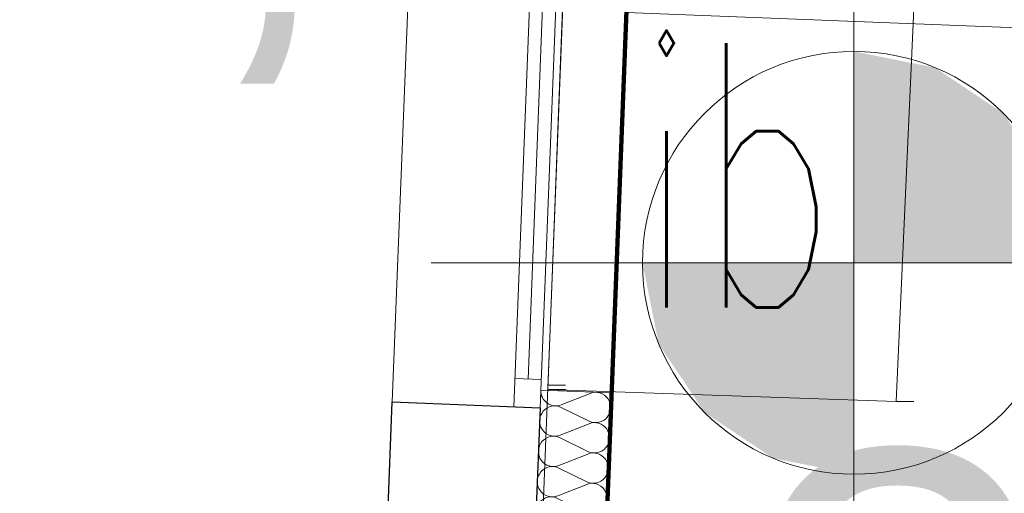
# Model space of a CAD drawing. Extents: x -134780 to 5540120, y 74663 to 5964901.
# Tile 66 of 84: x 5539591.7 to 5539594.5, y 5961350.45 to 5961351.8. Entities that reach past the tile are written whole.
import ezdxf
from ezdxf import colors
from ezdxf.entities.mleader import LeaderData, LeaderLine
from ezdxf.math import Vec2, Vec3

# ---------------------------------------------------------------- set-up
doc = ezdxf.new("R2010")
doc.units = 0
doc.header["$MEASUREMENT"] = 0
doc.set_wipeout_variables(frame=1)
for name, color, linetype, lineweight in [('#opisy', 7, 'Continuous', 0), ('0_Nr_Pióra__7', 7, 'Continuous', 13), ('312_budynek_ewidencyjny_Nr_Pióra__7', 7, 'Continuous', 13), ('Arch schody_Nr_Pióra__21', 7, 'Continuous', 9), ('Arch wyburzenia_Nr_Pióra__46', 5, 'Continuous', 13), ('arch wypelnienia_Nr_Pióra__118', 7, 'Continuous', 211), ('INWENT RZĘDNE_Nr_Pióra__21', 7, 'Continuous', 9), ('INWENT.ŚCIANY_Nr_Pióra__1', 7, 'Continuous', 25), ('mapa', 7, 'Continuous', 13), ('swietlik_Nr_Pióra__7', 7, 'Continuous', 13), ('zasuwa_lub_zawor_Nr_Pióra__7', 7, 'Continuous', 13)]:
    doc.layers.add(name, color=color, linetype=linetype, lineweight=lineweight)
doc.layers.add('Arch ocieplenie', color=7, linetype='Continuous')
doc.layers.add('INWENT RZĘDNE', color=7, linetype='Continuous')
for name, color, linetype, lineweight, true_color in [('Arch ocieplenie_Nr_Pióra__22', 7, 'Continuous', 9, 0x7f7f7f), ('Arch okna_Nr_Pióra__4', 7, 'Continuous', 9, 0x029e21), ('arch wypelnienia_Nr_Pióra__17', 7, 'Continuous', 15, 0xdcd705)]:
    doc.layers.add(name, color=color, linetype=linetype, lineweight=lineweight, true_color=true_color)
doc.styles.add('GENERATED_STYLE_1', font='txt')
doc.styles.add('GENERATED_STYLE_7', font='Simplex.shx', dxfattribs={"bigfont": 'BIGFONT.SHX'})
doc.styles.get("Standard").update_dxf_attribs({"font": 'txt', "bigfont": 'BIGFONT.SHX'})

# ---------------------------------------------------------------- blocks, each defined once
blk = doc.blocks.new('Koty wysokościowe_23', base_point=(-119908.4579415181, 122951.6273503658))
at = {"layer": 'INWENT RZĘDNE_Nr_Pióra__21', "insert": (-120086.908046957, 123774.1994366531), "char_height": 1200, "attachment_point": 7, "style": 'GENERATED_STYLE_1'}
blk.add_mtext('{86,03}', dxfattribs=at)
blk = doc.blocks.new('Koty wysokościowe_8', base_point=(-119766.5278844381, 125732.9419502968))
at = {"layer": 'INWENT RZĘDNE_Nr_Pióra__21', "linetype": 'Continuous'}
for points in [[(-119766.5278844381, 125732.9419502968), (-119166.5278844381, 125732.9419502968), (-119212.2001649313, 125962.5520097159), (-119342.2638157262, 126157.2060190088), (-119536.917825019, 126287.2696698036), (-119766.5278844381, 126332.9419502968)], [(-119766.5278844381, 125732.9419502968), (-120366.5278844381, 125732.9419502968), (-120320.8556039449, 125503.3318908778), (-120190.79195315, 125308.6778815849), (-119996.1379438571, 125178.61423079), (-119766.5278844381, 125132.9419502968)]]:
    blk.add_hatch(color=256, dxfattribs=at).paths.add_polyline_path(points, flags=0)
for p, q in [((-119766.5278844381, 124532.9419502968), (-119766.5278844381, 126932.9419502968)), ((-120966.5278844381, 125732.9419502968), (-118566.5278844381, 125732.9419502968))]:
    blk.add_line(p, q, dxfattribs=at)
blk.add_circle((-119766.5278844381, 125732.9419502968), 600.0000000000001, dxfattribs=at)
blk = doc.blocks.new('Izolacja cieplna 14_1', base_point=(-120655.0997417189, 125371.6724923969))
at = {"layer": 'Arch ocieplenie_Nr_Pióra__22', "linetype": 'Continuous'}
for p, q in [((-120514.9446761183, 125362.5731342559), (-120597.0880579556, 125329.917064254)), ((-120597.3707004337, 125322.6861275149), (-120518.0269683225, 125283.7178253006)), ((-120518.3096835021, 125276.4850286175), (-120600.4530653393, 125243.8289586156)), ((-120600.7357078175, 125236.5980218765), (-120521.3919757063, 125197.6297196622)), ((-120521.6746908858, 125190.3969229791), (-120603.8180727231, 125157.7408529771)), ((-120604.1007152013, 125150.5099162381), (-120524.7569830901, 125111.5416140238)), ((-120525.0396982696, 125104.3088173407), (-120607.1830801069, 125071.6527473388)), ((-120607.4657225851, 125064.4218105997), (-120528.1219904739, 125025.4535083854)), ((-120528.4047056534, 125018.2207117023), (-120610.5480874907, 124985.5646417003)), ((-120610.8307299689, 124978.3337049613), (-120531.4869978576, 124939.365402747)), ((-120531.7697130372, 124932.1326060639), (-120613.9130948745, 124899.4765360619)), ((-120614.1957373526, 124892.2455993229), (-120534.8520052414, 124853.2772971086)), ((-120535.134720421, 124846.0445004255), (-120617.2781022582, 124813.3884304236)), ((-120617.5607447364, 124806.1574936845), (-120538.2170126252, 124767.1891914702)), ((-120538.4997278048, 124759.9563947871), (-120620.643109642, 124727.3003247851)), ((-120620.9257521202, 124720.0693880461), (-120541.582020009, 124681.1010858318)), ((-120541.8647351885, 124673.8682891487), (-120624.0081170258, 124641.2122191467)), ((-120624.290759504, 124633.9812824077), (-120544.9470273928, 124595.0129801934)), ((-120545.2297425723, 124587.7801835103), (-120627.3731244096, 124555.1241135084)), ((-120627.6557668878, 124547.8931767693), (-120548.3120347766, 124508.924874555)), ((-120548.5947499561, 124501.6920778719), (-120630.7381317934, 124469.0360078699)), ((-120631.0207742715, 124461.8050711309), (-120551.6770421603, 124422.8367689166)), ((-120551.9597573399, 124415.6039722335), (-120634.1031391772, 124382.9479022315)), ((-120634.3857816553, 124375.7169654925), (-120555.0420495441, 124336.7486632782)), ((-120555.3247647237, 124329.5158665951), (-120637.4681465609, 124296.8597965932)), ((-120637.7507890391, 124289.6288598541), (-120558.4070569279, 124250.6605576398)), ((-120558.6897721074, 124243.4277609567), (-120640.8331539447, 124210.7716909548)), ((-120641.1157964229, 124203.5407542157), (-120561.7720643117, 124164.5724520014)), ((-120562.0547794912, 124157.3396553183), (-120644.1981613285, 124124.6835853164)), ((-120644.4808038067, 124117.4526485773), (-120565.1370716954, 124078.484346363)), ((-120565.419786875, 124071.2515496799), (-120647.5631687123, 124038.595479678)), ((-120647.8458111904, 124031.3645429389), (-120568.5020790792, 123992.3962407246)), ((-120568.7847942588, 123985.1634440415), (-120650.9281760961, 123952.5073740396)), ((-120651.2108185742, 123945.2764373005), (-120571.867086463, 123906.3081350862)), ((-120572.1498016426, 123899.0753384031), (-120654.2931834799, 123866.4192684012)), ((-120654.575825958, 123859.1883316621), (-120575.2320938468, 123820.2200294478)), ((-120575.5148090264, 123812.9872327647), (-120657.6581908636, 123780.3311627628)), ((-120657.9408333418, 123773.1002260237), (-120578.5971012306, 123734.1319238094)), ((-120578.8798164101, 123726.8991271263), (-120661.0231982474, 123694.2430571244)), ((-120661.3058407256, 123687.0121203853), (-120581.9621086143, 123648.043818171)), ((-120582.2448237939, 123640.8110214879), (-120664.3882056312, 123608.1549514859)), ((-120664.6708481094, 123600.9240147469), (-120585.3271159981, 123561.9557125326)), ((-120585.6098311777, 123554.7229158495), (-120667.753213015, 123522.0668458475)), ((-120668.0358554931, 123514.8359091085), (-120588.6921233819, 123475.8676068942)), ((-120588.9748385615, 123468.6348102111), (-120671.1182203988, 123435.9787402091)), ((-120671.4008628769, 123428.7478034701), (-120592.0571307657, 123389.7795012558)), ((-120592.3398459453, 123382.5467045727), (-120674.4832277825, 123349.8906345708)), ((-120674.7658702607, 123342.6596978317), (-120595.4221381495, 123303.6913956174)), ((-120595.7048533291, 123296.4585989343), (-120677.8482351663, 123263.8025289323)), ((-120678.1308776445, 123256.5715921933), (-120598.7871455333, 123217.603289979)), ((-120599.0698607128, 123210.3704932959), (-120681.2132425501, 123177.7144232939)), ((-120681.4958850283, 123170.4834865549), (-120602.152152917, 123131.5151843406))]:
    blk.add_line(p, q, dxfattribs=at)
for centre, start_param, end_param in [((-120612.5975088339, 125370.0111673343), 4.71238898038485, 6.695978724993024), ((-120499.4352111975, 125322.4789821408), 5.870391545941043, 9.837571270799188), ((-120615.962426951, 125283.9249371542), 2.728799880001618, 6.695979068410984), ((-120502.8002185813, 125236.3908765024), 5.870391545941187, 9.837571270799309), ((-120619.3274343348, 125197.8368315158), 2.728799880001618, 6.695979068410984), ((-120506.1652259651, 125150.302770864), 5.87039154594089, 9.837571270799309), ((-120622.6924417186, 125111.7487258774), 2.728799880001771, 6.695979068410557), ((-120509.5302333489, 125064.2146652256), 5.870391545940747, 9.837571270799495), ((-120626.0574491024, 125025.660620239), 2.728799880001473, 6.695979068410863), ((-120512.8952407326, 124978.1265595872), 5.870391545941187, 9.837571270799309), ((-120629.4224564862, 124939.5725146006), 2.728799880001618, 6.695979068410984), ((-120516.2602481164, 124892.0384539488), 5.87039154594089, 9.837571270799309), ((-120632.7874638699, 124853.4844089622), 2.728799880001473, 6.695979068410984), ((-120519.6252555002, 124805.9503483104), 5.870391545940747, 9.837571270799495), ((-120636.1524712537, 124767.3963033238), 2.728799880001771, 6.695979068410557), ((-120522.990262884, 124719.862242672), 5.87039154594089, 9.837571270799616), ((-120639.5174786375, 124681.3081976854), 2.728799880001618, 6.695979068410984), ((-120526.3552702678, 124633.7741370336), 5.870391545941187, 9.837571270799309), ((-120642.8824860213, 124595.220092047), 2.728799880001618, 6.695979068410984), ((-120529.7202776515, 124547.6860313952), 5.870391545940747, 9.837571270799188), ((-120646.2474934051, 124509.1319864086), 2.728799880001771, 6.695979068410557), ((-120533.0852850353, 124461.5979257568), 5.870391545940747, 9.837571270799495), ((-120649.6125007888, 124423.0438807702), 2.728799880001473, 6.695979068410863), ((-120536.4502924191, 124375.5098201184), 5.870391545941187, 9.837571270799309), ((-120652.9775081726, 124336.9557751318), 2.728799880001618, 6.695979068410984), ((-120539.8152998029, 124289.42171448), 5.870391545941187, 9.837571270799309), ((-120656.3425155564, 124250.8676694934), 2.728799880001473, 6.695979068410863), ((-120543.1803071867, 124203.3336088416), 5.870391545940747, 9.837571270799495), ((-120659.7075229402, 124164.779563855), 2.728799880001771, 6.695979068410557), ((-120546.5453145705, 124117.2455032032), 5.87039154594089, 9.837571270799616), ((-120663.072530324, 124078.6914582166), 2.728799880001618, 6.695979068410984), ((-120549.9103219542, 124031.1573975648), 5.870391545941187, 9.837571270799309), ((-120666.4375377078, 123992.6033525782), 2.728799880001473, 6.695979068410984), ((-120553.275329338, 123945.0692919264), 5.870391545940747, 9.837571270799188), ((-120669.8025450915, 123906.5152469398), 2.728799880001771, 6.695979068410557), ((-120556.6403367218, 123858.981186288), 5.87039154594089, 9.837571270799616), ((-120673.1675524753, 123820.4271413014), 2.728799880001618, 6.695979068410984), ((-120560.0053441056, 123772.8930806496), 5.870391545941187, 9.837571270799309), ((-120676.5325598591, 123734.339035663), 2.728799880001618, 6.695979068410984), ((-120563.3703514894, 123686.8049750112), 5.870391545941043, 9.837571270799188), ((-120679.8975672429, 123648.2509300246), 2.728799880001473, 6.695979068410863), ((-120566.7353588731, 123600.7168693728), 5.870391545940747, 9.837571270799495), ((-120683.2625746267, 123562.1628243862), 2.728799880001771, 6.695979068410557), ((-120570.1003662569, 123514.6287637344), 5.87039154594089, 9.837571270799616), ((-120686.6275820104, 123476.0747187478), 2.728799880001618, 6.695979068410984), ((-120573.4653736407, 123428.540658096), 5.870391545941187, 9.837571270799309), ((-120689.9925893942, 123389.9866131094), 2.728799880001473, 6.695979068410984), ((-120576.8303810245, 123342.4525524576), 5.870391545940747, 9.837571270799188), ((-120693.357596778, 123303.898507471), 2.728799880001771, 6.695979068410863), ((-120580.1953884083, 123256.3644468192), 5.87039154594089, 9.837571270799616), ((-120696.7226041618, 123217.8104018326), 2.728799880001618, 6.695979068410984), ((-120583.5603957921, 123170.2763411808), 5.870391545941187, 9.837571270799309), ((-120700.0876115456, 123131.7222961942), 2.728799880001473, 4.712388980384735)]:
    blk.add_ellipse(centre, major_axis=(-1.682467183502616, -43.04311881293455), ratio=0.9874339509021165, start_param=start_param, end_param=end_param, dxfattribs=at)
blk = doc.blocks.new('mapa')
at = {"layer": '0_Nr_Pióra__7', "color": 252, "linetype": 'Continuous'}
for p, q in [((5539593.202519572, 5961350.760292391), (5539593.252519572, 5961350.760292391)), ((5539593.202063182, 5961350.748616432), (5539593.252063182, 5961350.748616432)), ((5539594.191000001, 5961350.714), (5539594.240999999, 5961350.714))]:
    blk.add_line(p, q, dxfattribs=at)
at = {"layer": '312_budynek_ewidencyjny_Nr_Pióra__7', "color": 252, "linetype": 'Continuous'}
blk.add_line((5539593.31, 5961353.51), (5539592.23, 5961325.88), dxfattribs=at)
at = {"layer": 'Arch okna_Nr_Pióra__4', "color": 252, "linetype": 'Continuous'}
for p, q in [((5539592.851088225, 5961353.021213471), (5539592.760863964, 5961350.712976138)), ((5539593.195824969, 5961353.007738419), (5539593.105600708, 5961350.699501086)), ((5539593.27076774, 5961353.004809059), (5539593.18054348, 5961350.696571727)), ((5539593.230171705, 5961352.926334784), (5539593.146196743, 5961350.777975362)), ((5539593.108725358, 5961350.779440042), (5539593.183668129, 5961350.776510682))]:
    blk.add_line(p, q, dxfattribs=at)
at = {"layer": 'Arch schody_Nr_Pióra__21', "color": 252, "linetype": 'Continuous'}
blk.add_line((5539593.424526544, 5961351.817897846), (5539597.511405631, 5961351.658150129), dxfattribs=at)
at = {"layer": 'Arch wyburzenia_Nr_Pióra__46', "color": 252, "linetype": 'Continuous'}
for p, q in [((5539593.182496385, 5961350.746533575), (5539593.382343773, 5961350.73872195)), ((5539593.382343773, 5961350.73872195), (5539593.294853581, 5961348.500431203))]:
    blk.add_line(p, q, dxfattribs=at)
at = {"layer": 'arch wypelnienia_Nr_Pióra__118', "linetype": 'Continuous', "flags": 128}
blk.add_lwpolyline([(5539579.088503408, 5961327.108979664), (5539579.056085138, 5961326.279612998), (5539592.70566182, 5961325.746081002), (5539592.738079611, 5961326.575449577), (5539592.438309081, 5961326.587167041), (5539592.731244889, 5961334.081442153), (5539592.877268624, 5961337.808595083), (5539594.915375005, 5961337.728916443), (5539595.057323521, 5961341.359881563), (5539593.023003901, 5961341.435626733), (5539593.468662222, 5961352.947035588), (5539593.768433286, 5961352.935317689), (5539593.78718122, 5961353.414952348), (5539593.28756275, 5961353.434481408), (5539593.290535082, 5961353.510523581), (5539586.99, 5961353.68), (5539586.89, 5961350.36), (5539580.53, 5961350.62), (5539580.536283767, 5961350.808512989), (5539580.015547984, 5961350.825870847), (5539579.996800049, 5961350.346236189), (5539580.296571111, 5961350.334519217), (5539579.388274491, 5961327.097264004)], close=True, dxfattribs=at)
at = {"layer": 'arch wypelnienia_Nr_Pióra__17', "color": 253, "linetype": 'Continuous', "lineweight": 0}
blk.add_line((5539593.468662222, 5961352.947035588), (5539593.382343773, 5961350.73872195), dxfattribs=at)
at = {"layer": 'INWENT.ŚCIANY_Nr_Pióra__1', "color": 252, "linetype": 'Continuous'}
for p, q in [((5539592.735866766, 5961350.073464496), (5539592.760863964, 5961350.712976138)), ((5539592.760863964, 5961350.712976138), (5539593.18054348, 5961350.696571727)), ((5539593.18054348, 5961350.696571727), (5539593.149296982, 5961349.897182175))]:
    blk.add_line(p, q, dxfattribs=at)
at = {"layer": 'swietlik_Nr_Pióra__7', "color": 252, "linetype": 'Continuous', "flags": 128}
blk.add_lwpolyline([(5539594.244, 5961351.893), (5539594.191000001, 5961350.714), (5539593.202063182, 5961350.748616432), (5539593.248192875, 5961351.92876771)], close=True, dxfattribs=at)
at = {"layer": 'Arch ocieplenie', "color": 252, "linetype": 'Continuous', "lineweight": 9, "xscale": 0.001, "yscale": 0.001, "zscale": 0.001}
blk.add_blockref('Izolacja cieplna 14_1', (5539593.182494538, 5961350.746533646), dxfattribs=at)
at = {"layer": 'INWENT RZĘDNE', "color": 252, "xscale": 0.001, "yscale": 0.001, "zscale": 0.001}
for name, p in [('Koty wysokościowe_8', (5539594.071066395, 5961351.107803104)), ('Koty wysokościowe_23', (5539593.929136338, 5961348.326488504))]:
    blk.add_blockref(name, p, dxfattribs=at)
at = {"layer": 'arch wypelnienia_Nr_Pióra__17', "color": 253, "linetype": 'Continuous', "lineweight": 0, "insert": (5539585.401812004, 5961351.61603265), "char_height": 1.2, "attachment_point": 7, "style": 'GENERATED_STYLE_1'}
blk.add_mtext('{+0,30=86,05}', dxfattribs=at)
at = {"layer": 'swietlik_Nr_Pióra__7', "color": 252, "linetype": 'Continuous', "insert": (5539593.454285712, 5961351.731510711), "char_height": 0.75, "attachment_point": 1, "style": 'GENERATED_STYLE_7'}
blk.add_mtext('{\\W0.660000x;ib}', dxfattribs=at)

msp = doc.modelspace()

# ---------------------------------------------------------------- block references
at = {"layer": 'mapa', "color": 4, "lineweight": 40}
msp.add_blockref('mapa', (0, 0), dxfattribs=at)

# ---------------------------------------------------------------- next in the draw order: leaders
at = {"layer": '#opisy', "lineweight": 0}
ml = msp.add_multileader_mtext('Standard', dxfattribs=at)
ml.set_content('\\fArial|b0|i0|c238|p34;\\A1;G16 ', color=256)
ml.set_leader_properties()
ml.build(insert=Vec2(0, 0))
ml.multileader.update_dxf_attribs({"text_left_attachment_type": 5, "text_right_attachment_type": 5, "dogleg_length": 0.3599999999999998, "arrow_head_size": 0.18})
ctx = ml.context
ctx.base_point, ctx.char_height, ctx.arrow_head_size, ctx.landing_gap_size, ctx.plane_origin = Vec3(5539618.333294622, 5961353.104161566), 1.5, 0.18, 0.09, Vec3(5539618.670020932, 5961322.323026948)
ctx.left_attachment, ctx.right_attachment = 5, 5
notes = []
notes.append((ctx, [(0, (1, 1, 0), (5539617.973294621, 5961351.578661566), (1, 0), 0.3599999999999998, [(0, [(5539593.44872382, 5961349.235007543)], 0, [])])]))
ctx.mtext.insert, ctx.mtext.flow_direction = Vec3(5539618.423294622, 5961353.404161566), 5
for ctx, leaders in notes:
    for number, flags, end, landing, length, lines in leaders:
        leader = LeaderData()
        leader.index, (leader.has_last_leader_line, leader.has_dogleg_vector, leader.attachment_direction) = number, flags
        leader.last_leader_point, leader.dogleg_vector, leader.dogleg_length = Vec3(end), Vec3(landing), length
        for number, points, colour, breaks in lines:
            line = LeaderLine()
            line.index, line.vertices, line.color, line.breaks = number, Vec3.list(points), colors.encode_raw_color(colour), breaks
            leader.lines.append(line)
        ctx.leaders.append(leader)

# ---------------------------------------------------------------- next in the draw order: wipeouts: each hides what was drawn before it
msp.add_wipeout([(5539444.712994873, 5961266.962800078), (5539444.712994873, 5961415.462800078), (5539654.712994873, 5961415.462800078), (5539651.712994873, 5961412.412800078), (5539457.212994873, 5961412.412800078), (5539457.212994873, 5961270.012800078), (5539651.712994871, 5961270.012800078), (5539654.712994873, 5961266.962800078)]).dxf.layer = 'zasuwa_lub_zawor_Nr_Pióra__7'

doc.saveas('drawing.dxf')
